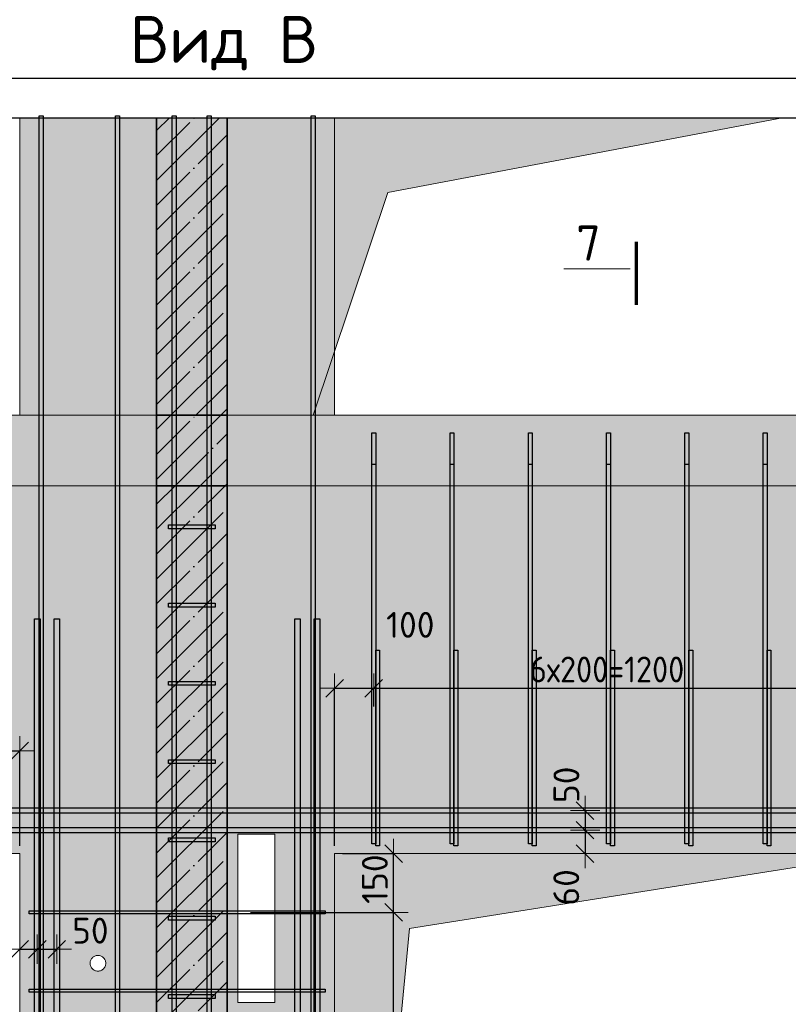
# Model space of a CAD drawing. Header units: millimetres. Extents: x -24871 to 40608, y -2869 to 48080.
# Tile 112 of 119: x 33617 to 35581, y 39786 to 42301. Entities that reach past the tile are written whole.
import ezdxf

# ---------------------------------------------------------------- set-up
doc = ezdxf.new("R2010")
doc.units = ezdxf.units.MM
doc.header["$PDMODE"] = 65
doc.linetypes.add('______11', pattern=[150, 120, -15, 0, -15])
doc.linetypes.add('______5', pattern=[330, 240, -30, 30, -30])
for name, color, linetype, lineweight in [('Standard', 7, 'Continuous', 25), ('Арм.стержн. Арматура края', 96, 'Continuous', 35), ('Арм.стержн. вертикальными 1', 22, 'Continuous', 35), ('Арм.стержн. Доп. арматура', 180, 'Continuous', 35), ('Арм.стержн. Хомут', 240, 'Continuous', 35), ('Размерная линия_ общее', 7, 'Continuous', 13), ('Фундамент (1)', 7, 'Continuous', 35)]:
    doc.layers.add(name, color=color, linetype=linetype, lineweight=lineweight)
doc.styles.add('ISOCPEUR', font='ISOCPEUR')
doc.dimstyles.new('DIMSTYLE_4', dxfattribs={"dimtxt": 66, "dimasz": 75, "dimexe": 0, "dimexo": 0, "dimgap": 33, "dimtad": 2, "dimdec": 0, "dimrnd": 5, "dimzin": 12, "dimdsep": 46, "dimtxsty": 'ISOCPEUR', "dimblk1": 'ALL_ML_STRICH', "dimblk2": 'ALL_ML_STRICH', "dimsah": 1, "dimcen": 0, "dimclrd": 7, "dimclre": 256, "dimclrt": 7, "dimadec": 0, "dimazin": 0, "dimtfac": 1, "dimtdec": 0, "dimtix": 1, "dimtmove": 2, "dimatfit": 3, "dimfxl": 0, "dimtvp": 1.2, "dimtzin": 0, "dimlwd": 0, "dimlwe": -3, "dimarcsym": 0})
doc.dimstyles.new('DIMSTYLE_5', dxfattribs={"dimtxt": 66, "dimasz": 75, "dimexe": 0, "dimexo": 0, "dimgap": 33, "dimtad": 2, "dimdec": 0, "dimrnd": 5, "dimzin": 12, "dimdsep": 46, "dimtxsty": 'ISOCPEUR', "dimblk1": 'ALL_ML_STRICH', "dimblk2": 'ALL_ML_STRICH', "dimsah": 1, "dimcen": 0, "dimclrd": 7, "dimclre": 256, "dimclrt": 7, "dimadec": 0, "dimazin": 0, "dimtfac": 1, "dimtdec": 0, "dimtix": 1, "dimtmove": 2, "dimatfit": 3, "dimfxl": 0, "dimtzin": 0, "dimlwd": 0, "dimlwe": -3, "dimarcsym": 0})

# ---------------------------------------------------------------- blocks, each defined once
blk = doc.blocks.new('ALL_ML_STRICH')
at = {"color": 0, "linetype": 'ByBlock', "lineweight": -2}
for p, q in [((0, -0.5), (0, 0.5)), ((-1, 0), (0.5, 0)), ((-0.3, -0.3), (0.3, 0.3))]:
    blk.add_line(p, q, dxfattribs=at)
blk = doc.blocks.new('*D382')
at = {"layer": 'DEFPOINTS', "color": 7, "linetype": 'Continuous', "lineweight": 13, "transparency": 33554687}
for p in [(33662, 39946.5), (33617, 39926.5), (33617, 39904)]:
    blk.add_point(p, dxfattribs=at)
at = {"layer": 'Размерная линия_ общее', "color": 253, "linetype": 'Continuous', "lineweight": -2, "true_color": 0xa0a0a0, "transparency": 33554687}
for p, q in [((33617, 39924), (33617, 39926.5)), ((33662, 39926.5), (33662, 39926.5))]:
    blk.add_line(p, q, dxfattribs=at)
at = {"layer": 'Размерная линия_ общее', "color": 7, "linetype": 'Continuous', "lineweight": -2, "transparency": 33554687}
blk.add_line((33617, 39926.5), (33662, 39926.5), dxfattribs=at)
at = {"layer": 'Размерная линия_ общее', "color": 7, "linetype": 'Continuous', "lineweight": 13, "transparency": 33554687, "xscale": 75, "yscale": 75, "zscale": 75, "rotation": 180}
blk.add_blockref('ALL_ML_STRICH', (33617, 39926.5), dxfattribs=at)
at = {"layer": 'Размерная линия_ общее', "color": 7, "linetype": 'Continuous', "lineweight": 13, "transparency": 33554687, "xscale": 75, "yscale": 75, "zscale": 75}
blk.add_blockref('ALL_ML_STRICH', (33662, 39926.5), dxfattribs=at)
at = {"layer": 'Размерная линия_ общее', "color": 7, "linetype": 'Continuous', "lineweight": 13, "transparency": 33554687, "insert": (33547.2, 39974.4), "char_height": 66, "width": 132, "attachment_point": 5, "style": 'ISOCPEUR'}
blk.add_mtext('\\A1;{45}', dxfattribs=at)
blk = doc.blocks.new('*D383')
at = {"layer": 'DEFPOINTS', "color": 7, "linetype": 'Continuous', "lineweight": 13, "transparency": 33554687}
for p in [(33662, 39946.5), (33712, 39944.9), (33662, 39926.5)]:
    blk.add_point(p, dxfattribs=at)
at = {"layer": 'Размерная линия_ общее', "color": 253, "linetype": 'Continuous', "lineweight": -2, "true_color": 0xa0a0a0, "transparency": 33554687}
for p, q in [((33662, 39926.5), (33662, 39926.5)), ((33712, 39926.5), (33712, 39926.5))]:
    blk.add_line(p, q, dxfattribs=at)
at = {"layer": 'Размерная линия_ общее', "color": 7, "linetype": 'Continuous', "lineweight": -2, "transparency": 33554687}
blk.add_line((33662, 39926.5), (33712, 39926.5), dxfattribs=at)
at = {"layer": 'Размерная линия_ общее', "color": 7, "linetype": 'Continuous', "lineweight": 13, "transparency": 33554687, "xscale": 75, "yscale": 75, "zscale": 75, "rotation": 180}
blk.add_blockref('ALL_ML_STRICH', (33662, 39926.5), dxfattribs=at)
at = {"layer": 'Размерная линия_ общее', "color": 7, "linetype": 'Continuous', "lineweight": 13, "transparency": 33554687, "xscale": 75, "yscale": 75, "zscale": 75}
blk.add_blockref('ALL_ML_STRICH', (33712, 39926.5), dxfattribs=at)
at = {"layer": 'Размерная линия_ общее', "color": 7, "linetype": 'Continuous', "lineweight": 13, "transparency": 33554687, "insert": (33797.6, 39974.1), "char_height": 66, "width": 132, "attachment_point": 5, "style": 'ISOCPEUR'}
blk.add_mtext('\\A1;{50}', dxfattribs=at)
blk = doc.blocks.new('*D389')
at = {"layer": 'DEFPOINTS', "color": 7, "linetype": 'Continuous', "lineweight": 13, "transparency": 33554687}
for p in [(34186.8, 40020.9), (34215, 38020.9), (34572.7, 38020.9)]:
    blk.add_point(p, dxfattribs=at)
at = {"layer": 'Размерная линия_ общее', "color": 253, "linetype": 'Continuous', "lineweight": -2, "true_color": 0xa0a0a0, "transparency": 33554687}
for p, q in [((34206.8, 40020.9), (34572.7, 40020.9)), ((34235, 38020.9), (34572.7, 38020.9))]:
    blk.add_line(p, q, dxfattribs=at)
at = {"layer": 'Размерная линия_ общее', "color": 7, "linetype": 'Continuous', "lineweight": -2, "transparency": 33554687}
blk.add_line((34572.7, 38020.9), (34572.7, 40020.9), dxfattribs=at)
at = {"layer": 'Размерная линия_ общее', "color": 7, "linetype": 'Continuous', "lineweight": 13, "transparency": 33554687, "xscale": 75, "yscale": 75, "zscale": 75}
for p, rotation in [((34572.7, 40020.9), 90), ((34572.7, 38020.9), 270)]:
    blk.add_blockref('ALL_ML_STRICH', p, dxfattribs=dict(at, rotation=rotation))
at = {"layer": 'Размерная линия_ общее', "color": 7, "linetype": 'Continuous', "lineweight": 13, "transparency": 33554687, "insert": (34491.7, 38798.9), "char_height": 66, "width": 3.3, "attachment_point": 1, "rotation": 90, "line_spacing_factor": 0.60241, "style": 'ISOCPEUR'}
blk.add_mtext('\\W0.91;10х200=2000', dxfattribs=at)
blk = doc.blocks.new('*D390')
at = {"layer": 'DEFPOINTS', "color": 7, "linetype": 'Continuous', "lineweight": 13, "transparency": 33554687}
for p in [(34422, 40170.9), (34186.8, 40020.9), (34572.7, 40020.9)]:
    blk.add_point(p, dxfattribs=at)
at = {"layer": 'Размерная линия_ общее', "color": 253, "linetype": 'Continuous', "lineweight": -2, "true_color": 0xa0a0a0, "transparency": 33554687}
for p, q in [((34442, 40170.9), (34572.7, 40170.9)), ((34206.8, 40020.9), (34572.7, 40020.9))]:
    blk.add_line(p, q, dxfattribs=at)
at = {"layer": 'Размерная линия_ общее', "color": 7, "linetype": 'Continuous', "lineweight": -2, "transparency": 33554687}
blk.add_line((34572.7, 40020.9), (34572.7, 40170.9), dxfattribs=at)
at = {"layer": 'Размерная линия_ общее', "color": 7, "linetype": 'Continuous', "lineweight": 13, "transparency": 33554687, "xscale": 75, "yscale": 75, "zscale": 75}
for p, rotation in [((34572.7, 40170.9), 90), ((34572.7, 40020.9), 270)]:
    blk.add_blockref('ALL_ML_STRICH', p, dxfattribs=dict(at, rotation=rotation))
at = {"layer": 'Размерная линия_ общее', "color": 7, "linetype": 'Continuous', "lineweight": 13, "transparency": 33554687, "insert": (34524.7, 40105.8), "char_height": 66, "width": 198, "attachment_point": 5, "rotation": 90, "style": 'ISOCPEUR'}
blk.add_mtext('\\A1;{150}', dxfattribs=at)
blk = doc.blocks.new('*D393')
at = {"layer": 'DEFPOINTS', "color": 7, "linetype": 'Continuous', "lineweight": 13, "transparency": 33554687}
for p in [(33567, 40441.2), (33567, 40433.3), (33617, 40170.9)]:
    blk.add_point(p, dxfattribs=at)
at = {"layer": 'Размерная линия_ общее', "color": 253, "linetype": 'Continuous', "lineweight": -2, "true_color": 0xa0a0a0, "transparency": 33554687}
for p, q in [((33567, 40433.3), (33567, 40433.3)), ((33617, 40190.9), (33617, 40433.3))]:
    blk.add_line(p, q, dxfattribs=at)
at = {"layer": 'Размерная линия_ общее', "color": 7, "linetype": 'Continuous', "lineweight": -2, "transparency": 33554687}
blk.add_line((33567, 40433.3), (33617, 40433.3), dxfattribs=at)
at = {"layer": 'Размерная линия_ общее', "color": 7, "linetype": 'Continuous', "lineweight": 13, "transparency": 33554687, "xscale": 75, "yscale": 75, "zscale": 75, "rotation": 180}
blk.add_blockref('ALL_ML_STRICH', (33567, 40433.3), dxfattribs=at)
at = {"layer": 'Размерная линия_ общее', "color": 7, "linetype": 'Continuous', "lineweight": 13, "transparency": 33554687, "xscale": 75, "yscale": 75, "zscale": 75}
blk.add_blockref('ALL_ML_STRICH', (33617, 40433.3), dxfattribs=at)
at = {"layer": 'Размерная линия_ общее', "color": 7, "linetype": 'Continuous', "lineweight": 13, "transparency": 33554687, "insert": (33499.3, 40595.3), "char_height": 66, "width": 132, "attachment_point": 5, "style": 'ISOCPEUR'}
blk.add_mtext('\\A1;{50}', dxfattribs=at)
blk = doc.blocks.new('*D395')
at = {"layer": 'DEFPOINTS', "color": 7, "linetype": 'Continuous', "lineweight": 13, "transparency": 33554687}
for p in [(34422, 40593.4), (34522, 40527), (34422, 40170.9)]:
    blk.add_point(p, dxfattribs=at)
at = {"layer": 'Размерная линия_ общее', "color": 253, "linetype": 'Continuous', "lineweight": -2, "true_color": 0xa0a0a0, "transparency": 33554687}
for p, q in [((34422, 40190.9), (34422, 40593.4)), ((34522, 40547), (34522, 40593.4))]:
    blk.add_line(p, q, dxfattribs=at)
at = {"layer": 'Размерная линия_ общее', "color": 7, "linetype": 'Continuous', "lineweight": -2, "transparency": 33554687}
blk.add_line((34422, 40593.4), (34522, 40593.4), dxfattribs=at)
at = {"layer": 'Размерная линия_ общее', "color": 7, "linetype": 'Continuous', "lineweight": 13, "transparency": 33554687, "xscale": 75, "yscale": 75, "zscale": 75, "rotation": 180}
blk.add_blockref('ALL_ML_STRICH', (34422, 40593.4), dxfattribs=at)
at = {"layer": 'Размерная линия_ общее', "color": 7, "linetype": 'Continuous', "lineweight": 13, "transparency": 33554687, "xscale": 75, "yscale": 75, "zscale": 75}
blk.add_blockref('ALL_ML_STRICH', (34522, 40593.4), dxfattribs=at)
at = {"layer": 'Размерная линия_ общее', "color": 7, "linetype": 'Continuous', "lineweight": 13, "transparency": 33554687, "insert": (34615.4, 40755.4), "char_height": 66, "width": 198, "attachment_point": 5, "style": 'ISOCPEUR'}
blk.add_mtext('\\A1;{100}', dxfattribs=at)
blk = doc.blocks.new('*D396')
at = {"layer": 'DEFPOINTS', "color": 7, "linetype": 'Continuous', "lineweight": 13, "transparency": 33554687}
for p in [(34522, 40593.4), (34522, 40527), (35722, 40468.4)]:
    blk.add_point(p, dxfattribs=at)
at = {"layer": 'Размерная линия_ общее', "color": 253, "linetype": 'Continuous', "lineweight": -2, "true_color": 0xa0a0a0, "transparency": 33554687}
for p, q in [((34522, 40547), (34522, 40593.4)), ((35722, 40488.4), (35722, 40593.4))]:
    blk.add_line(p, q, dxfattribs=at)
at = {"layer": 'Размерная линия_ общее', "color": 7, "linetype": 'Continuous', "lineweight": -2, "transparency": 33554687}
blk.add_line((34522, 40593.4), (35722, 40593.4), dxfattribs=at)
at = {"layer": 'Размерная линия_ общее', "color": 7, "linetype": 'Continuous', "lineweight": 13, "transparency": 33554687, "xscale": 75, "yscale": 75, "zscale": 75, "rotation": 180}
blk.add_blockref('ALL_ML_STRICH', (34522, 40593.4), dxfattribs=at)
at = {"layer": 'Размерная линия_ общее', "color": 7, "linetype": 'Continuous', "lineweight": 13, "transparency": 33554687, "xscale": 75, "yscale": 75, "zscale": 75}
blk.add_blockref('ALL_ML_STRICH', (35722, 40593.4), dxfattribs=at)
at = {"layer": 'Размерная линия_ общее', "color": 7, "linetype": 'Continuous', "lineweight": 13, "transparency": 33554687, "insert": (34921, 40674.4), "char_height": 66, "width": 3.3, "attachment_point": 1, "line_spacing_factor": 0.60241, "style": 'ISOCPEUR'}
blk.add_mtext('\\W0.91;6х200=1200', dxfattribs=at)
blk = doc.blocks.new('*D398')
at = {"layer": 'DEFPOINTS', "color": 7, "linetype": 'Continuous', "lineweight": 13, "transparency": 33554687}
for p in [(35039.7, 40280.9), (35062.1, 40280.9), (35039.7, 40230.9)]:
    blk.add_point(p, dxfattribs=at)
at = {"layer": 'Размерная линия_ общее', "color": 253, "linetype": 'Continuous', "lineweight": -2, "true_color": 0xa0a0a0, "transparency": 33554687}
for p, q in [((35059.7, 40280.9), (35062.1, 40280.9)), ((35059.7, 40230.9), (35062.1, 40230.9))]:
    blk.add_line(p, q, dxfattribs=at)
at = {"layer": 'Размерная линия_ общее', "color": 7, "linetype": 'Continuous', "lineweight": -2, "transparency": 33554687}
blk.add_line((35062.1, 40280.9), (35062.1, 40230.9), dxfattribs=at)
at = {"layer": 'Размерная линия_ общее', "color": 7, "linetype": 'Continuous', "lineweight": 13, "transparency": 33554687, "xscale": 75, "yscale": 75, "zscale": 75}
for p, rotation in [((35062.1, 40280.9), 90), ((35062.1, 40230.9), 270)]:
    blk.add_blockref('ALL_ML_STRICH', p, dxfattribs=dict(at, rotation=rotation))
at = {"layer": 'Размерная линия_ общее', "color": 7, "linetype": 'Continuous', "lineweight": 13, "transparency": 33554687, "insert": (35014.3, 40346.7), "char_height": 66, "width": 132, "attachment_point": 5, "rotation": 90, "style": 'ISOCPEUR'}
blk.add_mtext('\\A1;{50}', dxfattribs=at)
blk = doc.blocks.new('*D399')
at = {"layer": 'DEFPOINTS', "color": 7, "linetype": 'Continuous', "lineweight": 13, "transparency": 33554687}
for p in [(35039.7, 40230.9), (35062.1, 40230.9), (35042.9, 40170.9)]:
    blk.add_point(p, dxfattribs=at)
at = {"layer": 'Размерная линия_ общее', "color": 253, "linetype": 'Continuous', "lineweight": -2, "true_color": 0xa0a0a0, "transparency": 33554687}
for p, q in [((35059.7, 40230.9), (35062.1, 40230.9)), ((35062.1, 40170.9), (35062.1, 40170.9))]:
    blk.add_line(p, q, dxfattribs=at)
at = {"layer": 'Размерная линия_ общее', "color": 7, "linetype": 'Continuous', "lineweight": -2, "transparency": 33554687}
blk.add_line((35062.1, 40230.9), (35062.1, 40170.9), dxfattribs=at)
at = {"layer": 'Размерная линия_ общее', "color": 7, "linetype": 'Continuous', "lineweight": 13, "transparency": 33554687, "xscale": 75, "yscale": 75, "zscale": 75}
for p, rotation in [((35062.1, 40230.9), 90), ((35062.1, 40170.9), 270)]:
    blk.add_blockref('ALL_ML_STRICH', p, dxfattribs=dict(at, rotation=rotation))
at = {"layer": 'Размерная линия_ общее', "color": 7, "linetype": 'Continuous', "lineweight": 13, "transparency": 33554687, "insert": (35014, 40084.7), "char_height": 66, "width": 132, "attachment_point": 5, "rotation": 90, "style": 'ISOCPEUR'}
blk.add_mtext('\\A1;{60}', dxfattribs=at)

msp = doc.modelspace()

# ---------------------------------------------------------------- hatches: boundary and pattern name
at = {"linetype": 'Continuous', "lineweight": -3, "transparency": 33554687}
for color, points in [(7, [(33967, 41290.9), (34147, 41290.9), (34147, 42050.9), (33967, 42050.9)]), (9, [(33967, 41110.9), (34147, 41110.9), (34147, 41290.9), (33967, 41290.9)])]:
    msp.add_hatch(color=color, dxfattribs=at).paths.add_polyline_path(points)
at = {"linetype": 'Continuous', "lineweight": 25, "transparency": 33554687}
msp.add_hatch(color=7, dxfattribs=at).paths.add_polyline_path([(34422, 42050.9), (34147, 42050.9), (34147, 41290.9), (34422, 41290.9)])
at = {"linetype": 'Continuous', "lineweight": 25, "true_color": 0xe0e0e0, "transparency": 33554687}
for points in [[(32367, 41110.9), (33967, 41110.9), (33967, 41290.9), (32367, 41290.9)], [(34147, 41110.9), (36452.1, 41110.9), (36452.1, 41290.9), (34147, 41290.9)]]:
    msp.add_hatch(color=254, dxfattribs=at).paths.add_polyline_path(points)
at = {"layer": 'Standard', "linetype": 'Continuous', "lineweight": 25, "transparency": 33554687}
msp.add_hatch(color=7, dxfattribs=at).paths.add_polyline_path([(33617, 41290.9), (33967, 41290.9), (33967, 42050.9), (33617, 42050.9)])
h = msp.add_hatch(color=7, dxfattribs=at)
h.paths.add_polyline_path([(32717, 40170.9), (33617, 40170.9), (33617, 37920.9), (33967, 37920.9), (33967, 41110.9), (32367, 41110.9), (32367, 37920.9), (32717, 37920.9)])
h.paths.add_polyline_path([(33837, 39890.9), (33836.9, 39888.8), (33836.6, 39886.8), (33836, 39884.8), (33835.3, 39882.8), (33834.3, 39880.9), (33833.2, 39879.2), (33831.9, 39877.6), (33830.4, 39876.1), (33828.8, 39874.8), (33827, 39873.6), (33825.1, 39872.7), (33823.2, 39871.9), (33821.2, 39871.4), (33819.1, 39871), (33817, 39870.9), (33814.9, 39871), (33812.8, 39871.4), (33810.8, 39871.9), (33808.9, 39872.7), (33807, 39873.6), (33805.2, 39874.8), (33803.6, 39876.1), (33802.1, 39877.6), (33800.8, 39879.2), (33799.7, 39880.9), (33798.7, 39882.8), (33798, 39884.8), (33797.4, 39886.8), (33797.1, 39888.8), (33797, 39890.9), (33797.1, 39893), (33797.4, 39895.1), (33798, 39897.1), (33798.7, 39899.1), (33799.7, 39900.9), (33800.8, 39902.7), (33802.1, 39904.3), (33803.6, 39905.8), (33805.2, 39907.1), (33807, 39908.3), (33808.9, 39909.2), (33810.8, 39910), (33812.8, 39910.5), (33814.9, 39910.8), (33817, 39910.9), (33819.1, 39910.8), (33821.2, 39910.5), (33823.2, 39910), (33825.1, 39909.2), (33827, 39908.3), (33828.8, 39907.1), (33830.4, 39905.8), (33831.9, 39904.3), (33833.2, 39902.7), (33834.3, 39900.9), (33835.3, 39899.1), (33836, 39897.1), (33836.6, 39895.1), (33836.9, 39893)], flags=16)
h.paths.add_polyline_path([(33837, 39090.9), (33836.9, 39088.8), (33836.6, 39086.8), (33836, 39084.8), (33835.3, 39082.8), (33834.3, 39080.9), (33833.2, 39079.2), (33831.9, 39077.6), (33830.4, 39076.1), (33828.8, 39074.8), (33827, 39073.6), (33825.1, 39072.7), (33823.2, 39071.9), (33821.2, 39071.4), (33819.1, 39071), (33817, 39070.9), (33814.9, 39071), (33812.8, 39071.4), (33810.8, 39071.9), (33808.9, 39072.7), (33807, 39073.6), (33805.2, 39074.8), (33803.6, 39076.1), (33802.1, 39077.6), (33800.8, 39079.2), (33799.7, 39080.9), (33798.7, 39082.8), (33798, 39084.8), (33797.4, 39086.8), (33797.1, 39088.8), (33797, 39090.9), (33797.1, 39093), (33797.4, 39095.1), (33798, 39097.1), (33798.7, 39099.1), (33799.7, 39100.9), (33800.8, 39102.7), (33802.1, 39104.3), (33803.6, 39105.8), (33805.2, 39107.1), (33807, 39108.3), (33808.9, 39109.2), (33810.8, 39110), (33812.8, 39110.5), (33814.9, 39110.8), (33817, 39110.9), (33819.1, 39110.8), (33821.2, 39110.5), (33823.2, 39110), (33825.1, 39109.2), (33827, 39108.3), (33828.8, 39107.1), (33830.4, 39105.8), (33831.9, 39104.3), (33833.2, 39102.7), (33834.3, 39100.9), (33835.3, 39099.1), (33836, 39097.1), (33836.6, 39095.1), (33836.9, 39093)], flags=16)
at = {"layer": 'Standard', "linetype": 'Continuous', "lineweight": -3, "transparency": 33554687}
msp.add_hatch(color=7, dxfattribs=at).paths.add_polyline_path([(34147, 37920.9), (34147, 41110.9), (33967, 41110.9), (33967, 37920.9)])
at = {"layer": 'Standard', "linetype": 'Continuous', "lineweight": 25, "transparency": 33554687}
h = msp.add_hatch(color=7, dxfattribs=at)
h.paths.add_polyline_path([(34422, 40170.9), (35822, 40170.9), (35822, 37920.9), (36452.1, 37920.9), (36452.1, 41110.9), (34147, 41110.9), (34147, 37920.9), (34422, 37920.9)])
h.paths.add_polyline_path([(34242, 39090.9), (34241.9, 39088.8), (34241.6, 39086.8), (34241, 39084.8), (34240.3, 39082.8), (34239.3, 39080.9), (34238.2, 39079.2), (34236.9, 39077.6), (34235.4, 39076.1), (34233.8, 39074.8), (34232, 39073.6), (34230.1, 39072.7), (34228.2, 39071.9), (34226.2, 39071.4), (34224.1, 39071), (34222, 39070.9), (34219.9, 39071), (34217.8, 39071.4), (34215.8, 39071.9), (34213.9, 39072.7), (34212, 39073.6), (34210.2, 39074.8), (34208.6, 39076.1), (34207.1, 39077.6), (34205.8, 39079.2), (34204.7, 39080.9), (34203.7, 39082.8), (34203, 39084.8), (34202.4, 39086.8), (34202.1, 39088.8), (34202, 39090.9), (34202.1, 39093), (34202.4, 39095.1), (34203, 39097.1), (34203.7, 39099.1), (34204.7, 39100.9), (34205.8, 39102.7), (34207.1, 39104.3), (34208.6, 39105.8), (34210.2, 39107.1), (34212, 39108.3), (34213.9, 39109.2), (34215.8, 39110), (34217.8, 39110.5), (34219.9, 39110.8), (34222, 39110.9), (34224.1, 39110.8), (34226.2, 39110.5), (34228.2, 39110), (34230.1, 39109.2), (34232, 39108.3), (34233.8, 39107.1), (34235.4, 39105.8), (34236.9, 39104.3), (34238.2, 39102.7), (34239.3, 39100.9), (34240.3, 39099.1), (34241, 39097.1), (34241.6, 39095.1), (34241.9, 39093)], flags=16)
h.paths.add_polyline_path([(34269.5, 39790.9), (34174.5, 39790.9), (34174.5, 40220.9), (34269.5, 40220.9)], flags=16)
at = {"layer": 'Фундамент (1)', "linetype": 'Continuous', "lineweight": 13, "true_color": 0x2d2d2d, "transparency": 33554687}
for points in [[(34557.9, 41860), (35567, 42050.9), (34367, 42050.9), (34367, 41290.9)], [(34612.9, 39980), (35822, 40170.9), (34422, 40170.9), (34422, 37970.9)]]:
    msp.add_hatch(color=250, dxfattribs=at).paths.add_polyline_path(points)

# ---------------------------------------------------------------- linework, layer by layer
at = {"color": 52, "linetype": 'Continuous', "lineweight": -3, "transparency": 33554687}
msp.add_line((31941.2, 42050.9), (36452.1, 42050.9), dxfattribs=at)
msp.add_line((31941.2, 42050.9), (36452.1, 42050.9), dxfattribs=at)
at = {"color": 7, "linetype": 'Continuous', "lineweight": 25, "transparency": 33554687}
for p, q in [((33917, 42050.9), (34197, 42050.9)), ((34097, 42050.9), (34472, 42050.9))]:
    msp.add_line(p, q, dxfattribs=at)
at = {"color": 253, "linetype": '______11', "lineweight": -3, "true_color": 0xababab, "transparency": 33554687}
for p, q in [((33967, 41954.3), (34063.7, 42050.9)), ((33967, 41827), (34147, 42007)), ((33967, 41699.7), (34147, 41879.7)), ((33967, 41572.4), (34147, 41752.4)), ((33967, 41445.1), (34147, 41625.1)), ((33967, 41317.9), (34147, 41497.9)), ((34067.4, 41290.9), (34147, 41370.6)), ((33967, 41190.6), (34067.4, 41290.9)), ((34014.6, 41110.9), (34147, 41243.3)), ((34141.9, 41110.9), (34147, 41116))]:
    msp.add_line(p, q, dxfattribs=at)
at = {"color": 253, "linetype": '______5', "lineweight": -3, "true_color": 0xababab, "transparency": 33554687}
for p, q in [((33967, 41890.6), (34127.3, 42050.9)), ((33967, 42017.9), (34000, 42050.9)), ((33967, 41763.3), (34147, 41943.3)), ((33967, 41636.1), (34147, 41816.1)), ((33967, 41508.8), (34147, 41688.8)), ((33967, 41381.5), (34147, 41561.5)), ((34003.7, 41290.9), (34147, 41434.2)), ((34131, 41290.9), (34147, 41306.9)), ((33967, 41254.2), (34003.7, 41290.9)), ((33967, 41126.9), (34131, 41290.9)), ((34078.3, 41110.9), (34147, 41179.7))]:
    msp.add_line(p, q, dxfattribs=at)
at = {"color": 7, "linetype": 'Continuous', "lineweight": 35, "transparency": 33554687}
for p, q in [((33967, 42050.9), (33967, 41290.9)), ((34147, 41290.9), (34147, 42050.9)), ((33967, 41290.9), (33967, 41110.9)), ((33967, 41290.9), (34147, 41290.9)), ((34147, 41110.9), (34147, 41290.9))]:
    msp.add_line(p, q, dxfattribs=at)
at = {"color": 7, "linetype": 'Continuous', "lineweight": 18, "transparency": 33554687}
for p, q in [((34422, 41290.9), (34422, 42050.9)), ((33617, 41290.9), (32717, 41290.9)), ((33967, 41290.9), (33617, 41290.9)), ((34422, 41290.9), (34147, 41290.9)), ((34147, 41290.9), (34422, 41290.9)), ((35822, 41290.9), (34422, 41290.9)), ((32367, 41110.9), (33967, 41110.9)), ((34147, 41110.9), (36452.1, 41110.9))]:
    msp.add_line(p, q, dxfattribs=at)
at = {"color": 7, "linetype": 'Continuous', "lineweight": 13, "transparency": 33554687}
for p, q in [((34147, 41290.9), (33967, 41290.9)), ((33967, 41110.9), (34147, 41110.9))]:
    msp.add_line(p, q, dxfattribs=at)
at = {"layer": 'Standard', "color": 7, "linetype": 'Continuous', "lineweight": 25, "transparency": 33554687}
msp.add_line((33567, 42050.9), (34017, 42050.9), dxfattribs=at)
at = {"layer": 'Standard', "color": 7, "linetype": 'Continuous', "lineweight": 18, "transparency": 33554687}
for p, q in [((33617, 42050.9), (33617, 41290.9)), ((33967, 41290.9), (33617, 41290.9)), ((33967, 41110.9), (32367, 41110.9)), ((34147, 41110.9), (36452.1, 41110.9)), ((34174.5, 39790.9), (34174.5, 40220.9)), ((34174.5, 40220.9), (34269.5, 40220.9)), ((34269.5, 40220.9), (34269.5, 39790.9)), ((33617, 40170.9), (32717, 40170.9)), ((33617, 40170.9), (33617, 37920.9)), ((34422, 37920.9), (34422, 40170.9)), ((34422, 40170.9), (35822, 40170.9)), ((33797.4, 39895.1), (33797.1, 39893)), ((33798, 39897.1), (33797.4, 39895.1)), ((33798.7, 39899.1), (33798, 39897.1)), ((33799.7, 39900.9), (33798.7, 39899.1)), ((33800.8, 39902.7), (33799.7, 39900.9)), ((33802.1, 39904.3), (33800.8, 39902.7)), ((33803.6, 39905.8), (33802.1, 39904.3)), ((33805.2, 39907.1), (33803.6, 39905.8)), ((33807, 39908.3), (33805.2, 39907.1)), ((33808.9, 39909.2), (33807, 39908.3)), ((33810.8, 39910), (33808.9, 39909.2)), ((33812.8, 39910.5), (33810.8, 39910)), ((33814.9, 39910.8), (33812.8, 39910.5)), ((33817, 39910.9), (33814.9, 39910.8)), ((33819.1, 39910.8), (33817, 39910.9)), ((33821.2, 39910.5), (33819.1, 39910.8)), ((33823.2, 39910), (33821.2, 39910.5)), ((33825.1, 39909.2), (33823.2, 39910)), ((33827, 39908.3), (33825.1, 39909.2)), ((33828.8, 39907.1), (33827, 39908.3)), ((33830.4, 39905.8), (33828.8, 39907.1)), ((33831.9, 39904.3), (33830.4, 39905.8)), ((33833.2, 39902.7), (33831.9, 39904.3)), ((33834.3, 39900.9), (33833.2, 39902.7)), ((33835.3, 39899.1), (33834.3, 39900.9)), ((33836, 39897.1), (33835.3, 39899.1)), ((33836.6, 39895.1), (33836, 39897.1)), ((33836.9, 39893), (33836.6, 39895.1)), ((33797.1, 39893), (33797, 39890.9)), ((33797, 39890.9), (33797.1, 39888.8)), ((33797.1, 39888.8), (33797.4, 39886.8)), ((33797.4, 39886.8), (33798, 39884.8)), ((33798, 39884.8), (33798.7, 39882.8)), ((33798.7, 39882.8), (33799.7, 39880.9)), ((33799.7, 39880.9), (33800.8, 39879.2)), ((33800.8, 39879.2), (33802.1, 39877.6)), ((33802.1, 39877.6), (33803.6, 39876.1)), ((33803.6, 39876.1), (33805.2, 39874.8)), ((33805.2, 39874.8), (33807, 39873.6)), ((33807, 39873.6), (33808.9, 39872.7)), ((33808.9, 39872.7), (33810.8, 39871.9)), ((33810.8, 39871.9), (33812.8, 39871.4)), ((33812.8, 39871.4), (33814.9, 39871)), ((33814.9, 39871), (33817, 39870.9)), ((33817, 39870.9), (33819.1, 39871)), ((33819.1, 39871), (33821.2, 39871.4)), ((33821.2, 39871.4), (33823.2, 39871.9)), ((33823.2, 39871.9), (33825.1, 39872.7)), ((33825.1, 39872.7), (33827, 39873.6)), ((33827, 39873.6), (33828.8, 39874.8)), ((33828.8, 39874.8), (33830.4, 39876.1)), ((33830.4, 39876.1), (33831.9, 39877.6)), ((33831.9, 39877.6), (33833.2, 39879.2)), ((33833.2, 39879.2), (33834.3, 39880.9)), ((33834.3, 39880.9), (33835.3, 39882.8)), ((33835.3, 39882.8), (33836, 39884.8)), ((33836, 39884.8), (33836.6, 39886.8)), ((33836.6, 39886.8), (33836.9, 39888.8)), ((33837, 39890.9), (33836.9, 39893)), ((33836.9, 39888.8), (33837, 39890.9)), ((34269.5, 39790.9), (34174.5, 39790.9))]:
    msp.add_line(p, q, dxfattribs=at)
at = {"layer": 'Standard', "color": 7, "linetype": 'Continuous', "lineweight": 70, "transparency": 33554687}
msp.add_line((35193.1, 41572.9), (35193.1, 41733.7), dxfattribs=at)
at = {"layer": 'Standard', "color": 7, "linetype": 'Continuous', "lineweight": 13, "transparency": 33554687}
msp.add_line((35177.1, 41665.1), (35007.5, 41665.1), dxfattribs=at)
at = {"layer": 'Standard', "color": 253, "linetype": '______11', "lineweight": -3, "true_color": 0xababab, "transparency": 33554687}
for p, q in [((33967, 40936), (34141.9, 41110.9)), ((33967, 41063.3), (34014.6, 41110.9)), ((33967, 40808.7), (34147, 40988.7)), ((33967, 40681.5), (34147, 40861.5)), ((33967, 40554.2), (34147, 40734.2)), ((33967, 40426.9), (34147, 40606.9)), ((33967, 40299.6), (34147, 40479.6)), ((33967, 40172.3), (34147, 40352.3)), ((33967, 40045.1), (34147, 40225.1)), ((33967, 39917.8), (34147, 40097.8)), ((33967, 39790.5), (34147, 39970.5)), ((33967, 39663.2), (34147, 39843.2))]:
    msp.add_line(p, q, dxfattribs=at)
at = {"layer": 'Standard', "color": 253, "linetype": '______5', "lineweight": -3, "true_color": 0xababab, "transparency": 33554687}
for p, q in [((33967, 40999.7), (34078.3, 41110.9)), ((33967, 40872.4), (34147, 41052.4)), ((33967, 40745.1), (34147, 40925.1)), ((33967, 40617.8), (34147, 40797.8)), ((33967, 40490.5), (34147, 40670.5)), ((33967, 40363.3), (34147, 40543.3)), ((33967, 40236), (34147, 40416)), ((33967, 40108.7), (34147, 40288.7)), ((33967, 39981.4), (34147, 40161.4)), ((33967, 39854.2), (34147, 40034.2)), ((33967, 39726.9), (34147, 39906.9))]:
    msp.add_line(p, q, dxfattribs=at)
at = {"layer": 'Standard', "color": 7, "linetype": 'Continuous', "lineweight": 35, "transparency": 33554687}
for p, q in [((34147, 41110.9), (33967, 41110.9)), ((33967, 41110.9), (33967, 37920.9)), ((34147, 37920.9), (34147, 41110.9))]:
    msp.add_line(p, q, dxfattribs=at)
at = {"layer": 'Standard', "color": 7, "linetype": 'Continuous', "lineweight": 25, "transparency": 33554687}
msp.add_lwpolyline([(31841.2, 37640.9), (36552.1, 37640.9), (36552.1, 42150.9), (31841.2, 42150.9), (31841.2, 37640.9)], dxfattribs=at)
at = {"layer": 'Standard', "color": 7, "linetype": 'Continuous', "lineweight": 13, "transparency": 33554687}
for points in [[(34367, 41290.9), (34557.9, 41860), (35567, 42050.9)], [(34422, 37970.9), (34612.9, 39980), (35822, 40170.9)]]:
    msp.add_lwpolyline(points, dxfattribs=at)
at = {"layer": 'Арм.стержн. Арматура края', "color": 4, "linetype": 'Continuous', "lineweight": 25, "transparency": 33554687}
for points in [[(33997, 41010.9), (34117, 41010.9), (34117, 41000.9), (33997, 41000.9), (33997, 41010.9)], [(33997, 40810.9), (34117, 40810.9), (34117, 40800.9), (33997, 40800.9), (33997, 40810.9)], [(34527, 40190.9), (34527, 40690.9), (34537, 40690.9), (34537, 40190.9), (34527, 40190.9)], [(34727, 40190.9), (34727, 40690.9), (34737, 40690.9), (34737, 40190.9), (34727, 40190.9)], [(34927, 40190.9), (34927, 40690.9), (34937, 40690.9), (34937, 40190.9), (34927, 40190.9)], [(35127, 40190.9), (35127, 40690.9), (35137, 40690.9), (35137, 40190.9), (35127, 40190.9)], [(35327, 40190.9), (35327, 40690.9), (35337, 40690.9), (35337, 40190.9), (35327, 40190.9)], [(35527, 40190.9), (35527, 40690.9), (35537, 40690.9), (35537, 40190.9), (35527, 40190.9)], [(33997, 40610.9), (34117, 40610.9), (34117, 40600.9), (33997, 40600.9), (33997, 40610.9)], [(33997, 40410.9), (34117, 40410.9), (34117, 40400.9), (33997, 40400.9), (33997, 40410.9)], [(33997, 40210.9), (34117, 40210.9), (34117, 40200.9), (33997, 40200.9), (33997, 40210.9)], [(33997, 40010.9), (34117, 40010.9), (34117, 40000.9), (33997, 40000.9), (33997, 40010.9)], [(33997, 39810.9), (34117, 39810.9), (34117, 39800.9), (33997, 39800.9), (33997, 39810.9)]]:
    msp.add_lwpolyline(points, dxfattribs=at)
at = {"layer": 'Арм.стержн. вертикальными 1', "color": 4, "linetype": 'Continuous', "lineweight": 25, "transparency": 33554687}
for points in [[(33667, 37920.9), (33667, 42055.9), (33677, 42055.9), (33677, 37920.9), (33667, 37920.9)], [(33667, 37920.9), (33667, 42055.9), (33677, 42055.9), (33677, 37920.9), (33667, 37920.9)], [(33862, 37920.9), (33862, 42055.9), (33872, 42055.9), (33872, 37920.9), (33862, 37920.9)], [(33862, 37920.9), (33862, 42055.9), (33872, 42055.9), (33872, 37920.9), (33862, 37920.9)], [(34007, 37920.9), (34007, 42055.9), (34017, 42055.9), (34017, 37920.9), (34007, 37920.9)], [(34007, 37920.9), (34007, 42055.9), (34017, 42055.9), (34017, 37920.9), (34007, 37920.9)], [(34007, 37920.9), (34007, 42055.9), (34017, 42055.9), (34017, 37920.9), (34007, 37920.9)], [(34096.5, 37920.9), (34096.5, 42055.9), (34106.5, 42055.9), (34106.5, 37920.9), (34096.5, 37920.9)], [(34096.5, 37920.9), (34096.5, 42055.9), (34106.5, 42055.9), (34106.5, 37920.9), (34096.5, 37920.9)], [(34096.5, 37920.9), (34096.5, 42055.9), (34106.5, 42055.9), (34106.5, 37920.9), (34096.5, 37920.9)], [(34362, 37920.9), (34362, 42055.9), (34372, 42055.9), (34372, 37920.9), (34362, 37920.9)], [(34362, 37920.9), (34362, 42055.9), (34372, 42055.9), (34372, 37920.9), (34362, 37920.9)], [(34517, 40195.9), (34517, 41245.9), (34527, 41245.9), (34527, 40195.9), (34517, 40195.9)], [(34717, 40195.9), (34717, 41245.9), (34727, 41245.9), (34727, 40195.9), (34717, 40195.9)], [(34917, 40195.9), (34917, 41245.9), (34927, 41245.9), (34927, 40195.9), (34917, 40195.9)], [(35117, 40195.9), (35117, 41245.9), (35127, 41245.9), (35127, 40195.9), (35117, 40195.9)], [(35317, 40195.9), (35317, 41245.9), (35327, 41245.9), (35327, 40195.9), (35317, 40195.9)], [(35517, 40195.9), (35517, 41245.9), (35527, 41245.9), (35527, 40195.9), (35517, 40195.9)], [(34517, 40195.9), (34517, 41165.9), (34527, 41165.9), (34527, 40195.9), (34517, 40195.9)], [(34717, 40195.9), (34717, 41165.9), (34727, 41165.9), (34727, 40195.9), (34717, 40195.9)], [(34917, 40195.9), (34917, 41165.9), (34927, 41165.9), (34927, 40195.9), (34917, 40195.9)], [(35117, 40195.9), (35117, 41165.9), (35127, 41165.9), (35127, 40195.9), (35117, 40195.9)], [(35317, 40195.9), (35317, 41165.9), (35327, 41165.9), (35327, 40195.9), (35317, 40195.9)], [(35517, 40195.9), (35517, 41165.9), (35527, 41165.9), (35527, 40195.9), (35517, 40195.9)]]:
    msp.add_lwpolyline(points, dxfattribs=at)
at = {"layer": 'Арм.стержн. Доп. арматура', "color": 7, "linetype": 'Continuous', "lineweight": 25, "transparency": 33554687}
for points in [[(33655, 37920.9), (33655, 40770.9), (33669, 40770.9), (33669, 37920.9), (33655, 37920.9)], [(33655, 37920.9), (33655, 40770.9), (33669, 40770.9), (33669, 37920.9), (33655, 37920.9)], [(33705, 37920.9), (33705, 40770.9), (33719, 40770.9), (33719, 37920.9), (33705, 37920.9)], [(33705, 37920.9), (33705, 40770.9), (33719, 40770.9), (33719, 37920.9), (33705, 37920.9)], [(34320, 37920.9), (34320, 40770.9), (34334, 40770.9), (34334, 37920.9), (34320, 37920.9)], [(34320, 37920.9), (34320, 40770.9), (34334, 40770.9), (34334, 37920.9), (34320, 37920.9)], [(34370, 37920.9), (34370, 40770.9), (34384, 40770.9), (34384, 37920.9), (34370, 37920.9)], [(34370, 37920.9), (34370, 40770.9), (34384, 40770.9), (34384, 37920.9), (34370, 37920.9)], [(36422, 40273.9), (32217, 40273.9), (32217, 40287.9), (36422, 40287.9), (36422, 40273.9)], [(36422, 40273.9), (32217, 40273.9), (32217, 40287.9), (36422, 40287.9), (36422, 40273.9)], [(36422, 40223.9), (32217, 40223.9), (32217, 40237.9), (36422, 40237.9), (36422, 40223.9)], [(36422, 40223.9), (32217, 40223.9), (32217, 40237.9), (36422, 40237.9), (36422, 40223.9)]]:
    msp.add_lwpolyline(points, dxfattribs=at)
at = {"layer": 'Арм.стержн. Хомут', "color": 40, "linetype": 'Continuous', "lineweight": 25, "transparency": 33554687}
for points in [[(34398, 40016.9), (33641, 40016.9), (33641, 40024.9), (34398, 40024.9), (34398, 40016.9)], [(34398, 39816.9), (33641, 39816.9), (33641, 39824.9), (34398, 39824.9), (34398, 39816.9)]]:
    msp.add_lwpolyline(points, dxfattribs=at)

# ---------------------------------------------------------------- texts
at = {"layer": 'Standard', "color": 7, "linetype": 'Continuous', "lineweight": 13, "transparency": 33554687, "style": 'ISOCPEUR'}
for s, insert, char_height, width, attachment_point in [('\\A1;{\\fISOCPEUR|i0|b0;\\H120.000000;\\W1.000000;\\C7;Вид В}\\P', (33898.5, 42241.4), 120, 488.842, 4), ('\\A1;{\\fISOCPEUR|i0|b0;\\H90.000000;\\W1.000000;\\C7;7}\\P', (35039.2, 41685.7), 90, 98, 7)]:
    msp.add_mtext(s, dxfattribs=dict(at, insert=insert, char_height=char_height, width=width, attachment_point=attachment_point))

# ---------------------------------------------------------------- dimensions: what is measured, and where the dimension line sits
at = {"layer": 'Размерная линия_ общее', "color": 7, "linetype": 'Continuous', "lineweight": 13, "transparency": 33554687}
for base, p1, p2, picture, middle in [((34522, 40593.4), (34422, 40190.9), (34522, 40547), '*D395', (34615.4, 40755.4)), ((33617, 40433.3), (33567, 40433.3), (33617, 40190.9), '*D393', (33499.3, 40595.3)), ((33662, 39926.5), (33617, 39924), (33662, 39926.5), '*D382', (33547.2, 39974.4)), ((33712, 39926.5), (33662, 39926.5), (33712, 39926.5), '*D383', (33797.6, 39974.1))]:
    dim = msp.add_linear_dim(base=base, p1=p1, p2=p2, dimstyle='DIMSTYLE_4', override={"dimpost": '<>', "dimclrd": 7, "dimclre": 253, "dimclrt": 7, "dimlwd": 0, "dimlwe": 65533}, dxfattribs=at)
    dim.commit()
    dim.dimension.update_dxf_attribs({"geometry": picture, "text_midpoint": middle, "dimtype": 160})
dim = msp.add_linear_dim(base=(35722, 40593.4), p1=(34522, 40547), p2=(35722, 40488.4), text='\\W0.91;6х200=1200', dimstyle='DIMSTYLE_5', override={"dimpost": '<>', "dimclrd": 7, "dimclre": 253, "dimclrt": 7, "dimlwd": 0, "dimlwe": 65533}, dxfattribs=at)
dim.commit()
dim.dimension.update_dxf_attribs({"geometry": '*D396', "text_midpoint": (35122, 40626.4), "dimtype": 160})
for base, p1, p2, angle, picture, middle in [((35062.1, 40230.9), (35059.7, 40280.9), (35059.7, 40230.9), 270, '*D398', (35014.3, 40346.7)), ((35062.1, 40170.9), (35059.7, 40230.9), (35062.1, 40170.9), 270, '*D399', (35014, 40084.7)), ((34572.7, 40170.9), (34206.8, 40020.9), (34442, 40170.9), 90, '*D390', (34524.7, 40105.8))]:
    dim = msp.add_linear_dim(base=base, p1=p1, p2=p2, angle=angle, dimstyle='DIMSTYLE_4', override={"dimpost": '<>', "dimclrd": 7, "dimclre": 253, "dimclrt": 7, "dimlwd": 0, "dimlwe": 65533}, dxfattribs=at)
    dim.commit()
    dim.dimension.update_dxf_attribs({"geometry": picture, "text_midpoint": middle, "dimtype": 160})
dim = msp.add_linear_dim(base=(34572.7, 40020.9), p1=(34235, 38020.9), p2=(34206.8, 40020.9), angle=90, text='\\W0.91;10х200=2000', dimstyle='DIMSTYLE_5', override={"dimpost": '<>', "dimclrd": 7, "dimclre": 253, "dimclrt": 7, "dimlwd": 0, "dimlwe": 65533}, dxfattribs=at)
dim.commit()
dim.dimension.update_dxf_attribs({"geometry": '*D389', "text_midpoint": (34539.7, 39020.9), "dimtype": 160})

doc.saveas('drawing.dxf')
